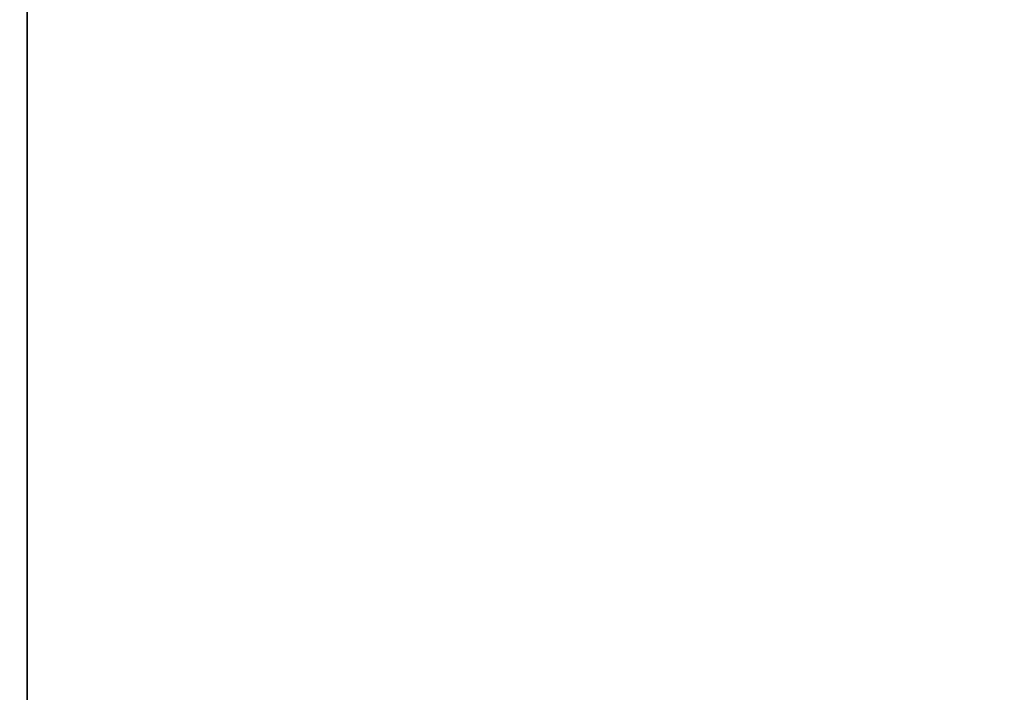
# Model space of a CAD drawing. Header units: millimetres. Extents: x 0 to 160, y 0 to 226.
# Tile 196 of 256: x 67.7212 to 67.7914, y 135.3981 to 135.446. Entities that reach past the tile are written whole.
import ezdxf

# ---------------------------------------------------------------- set-up
doc = ezdxf.new("R2010")
doc.units = ezdxf.units.MM
doc.header["$LTSCALE"] = 25.4
doc.layers.get('0').update_dxf_attribs({"true_color": 0xff5454})

# ---------------------------------------------------------------- blocks, each defined once
blk = doc.blocks.new('AMALFI-9155-9154.STL')
at = {"color": 250, "true_color": 0x262626}
mesh = blk.add_polyface(dxfattribs=at)
corners = [(-5.456111, 168.441772, 135.194244), (-7.071283, 166.236862, 131.743179), (-3.778445, 167.767075, 131.180466)]
mesh.append_faces([[corners[k] for k in face] for face in [(0, 1, 2)]], dxfattribs={"color": 250})
mesh = blk.add_polyface(dxfattribs=at)
corners = [(-7.071283, 167.617447, 135.497375), (-7.071283, 166.236862, 131.743179), (-5.456111, 168.441772, 135.194244)]
mesh.append_faces([[corners[k] for k in face] for face in [(0, 1, 2)]], dxfattribs={"color": 250})
mesh = blk.add_polyface(dxfattribs=at)
corners = [(-7.00282, 167.681931, 136.006409), (-8.614483, 166.679489, 135.8423), (-7.071283, 167.617447, 135.497375), (-8.537405, 166.749222, 136.349411)]
mesh.append_faces([[corners[k] for k in face] for face in [(0, 1, 2), (1, 0, 3)]], dxfattribs={"vtx0": -1, "color": 250})
mesh = blk.add_polyface(dxfattribs=at)
corners = [(-8.614483, 166.679489, 135.8423), (-7.071283, 166.236862, 131.743179), (-7.071283, 167.617447, 135.497375)]
mesh.append_faces([[corners[k] for k in face] for face in [(0, 1, 2)]], dxfattribs={"color": 250})

msp = doc.modelspace()

# ---------------------------------------------------------------- block references
at = {"color": 0}
msp.add_blockref('AMALFI-9155-9154.STL', (74.792984, -32.042698, -3.123284), dxfattribs=at)

doc.saveas('drawing.dxf')
